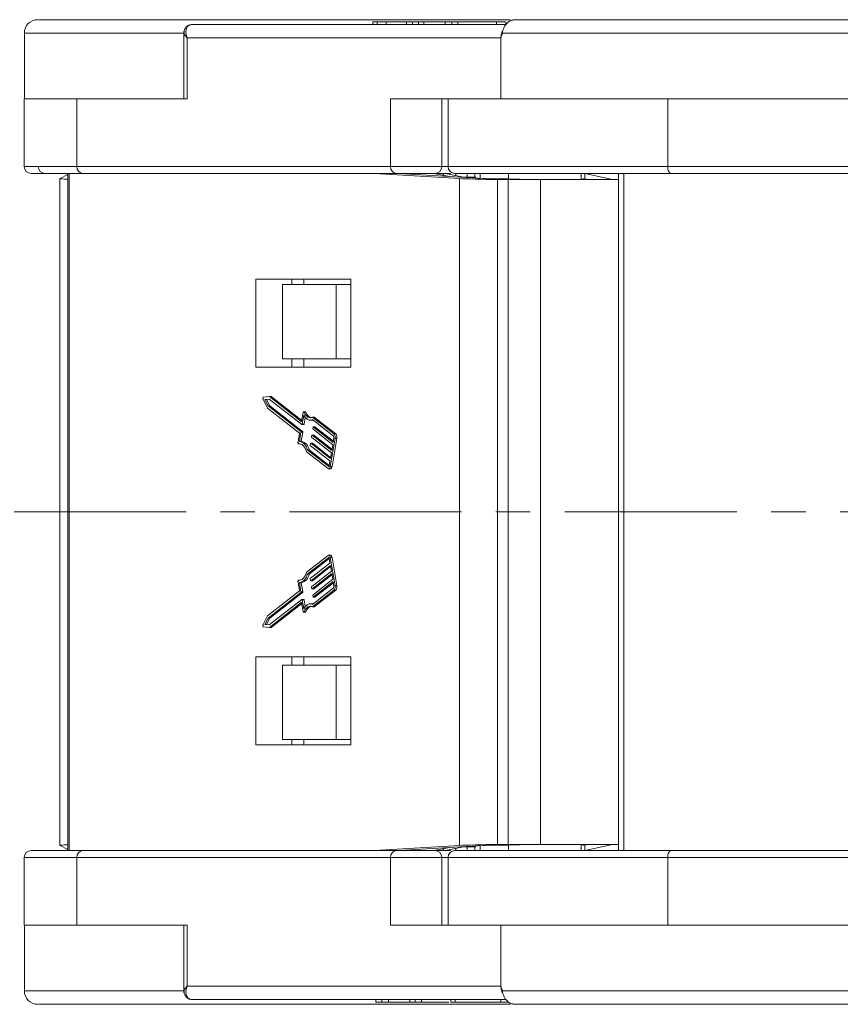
# Model space of a CAD drawing. Header units: millimetres. Extents: x 4016 to 5477, y 50 to 1083.
# Tile 7 of 42: x 4503 to 4564, y 318 to 391. Entities that reach past the tile are written whole.
import ezdxf

# ---------------------------------------------------------------- set-up
doc = ezdxf.new("R2010")
doc.units = ezdxf.units.MM
doc.linetypes.add('CENTERX2', pattern=[20.32, 12.7, -2.54, 2.54, -2.54])

msp = doc.modelspace()

# ---------------------------------------------------------------- linework, layer by layer
at = {"color": 7, "linetype": 'Continuous', "lineweight": 15}
for p, q in [((4516.14, 390.419), (4515.965, 390.362)), ((4539.311, 390.419), (4516.14, 390.419)), ((4529.487, 390.619), (4529.487, 390.419)), ((4529.804, 390.419), (4529.804, 390.619)), ((4530.47, 390.419), (4530.47, 390.619)), ((4531.975, 390.419), (4531.975, 390.619)), ((4532.403, 390.419), (4532.403, 390.619)), ((4532.852, 390.619), (4532.403, 390.619)), ((4532.852, 390.419), (4532.852, 390.619)), ((4533.241, 390.619), (4532.852, 390.619)), ((4533.241, 390.419), (4533.241, 390.619)), ((4534.828, 390.619), (4533.241, 390.619)), ((4534.828, 390.419), (4534.828, 390.619)), ((4535.307, 390.619), (4534.828, 390.619)), ((4535.307, 390.419), (4535.307, 390.619)), ((4535.756, 390.619), (4535.307, 390.619)), ((4535.756, 390.419), (4535.756, 390.619)), ((4538.618, 390.619), (4535.756, 390.619)), ((4538.618, 390.619), (4538.618, 390.419)), ((4539.249, 390.619), (4539.022, 390.619)), ((4539.303, 390.419), (4539.303, 390.619)), ((4539.981, 390.769), (4539.979, 390.769)), ((4539.982, 390.769), (4539.981, 390.769)), ((4503.765, 389.769), (4503.765, 384.919)), ((4515.546, 389.769), (4503.765, 389.769)), ((4515.546, 389.921), (4515.546, 384.919)), ((4539.042, 389.769), (4538.932, 389.419)), ((4565.2, 389.769), (4539.042, 389.769)), ((4515.778, 389.419), (4538.932, 389.419)), ((4515.778, 384.919), (4515.778, 389.419)), ((4538.932, 389.419), (4538.932, 384.919)), ((4503.758, 384.919), (4503.758, 379.919)), ((4504.531, 384.919), (4503.758, 384.919)), ((4507.988, 384.919), (4504.531, 384.919)), ((4507.637, 379.919), (4507.637, 384.919)), ((4507.988, 384.919), (4515.778, 384.919)), ((4530.792, 384.919), (4530.792, 379.919)), ((4538.582, 384.919), (4530.792, 384.919)), ((4534.56, 379.919), (4534.56, 384.919)), ((4535.033, 384.919), (4535.033, 379.919)), ((4544.197, 384.919), (4538.582, 384.919)), ((4551.884, 384.919), (4544.197, 384.919)), ((4551.241, 379.919), (4551.241, 384.919)), ((4551.884, 384.919), (4566.168, 384.919)), ((4507.637, 379.919), (4503.758, 379.919)), ((4530.792, 379.919), (4507.637, 379.919)), ((4534.56, 379.919), (4530.792, 379.919)), ((4535.033, 379.919), (4534.56, 379.919)), ((4551.241, 379.919), (4535.033, 379.919)), ((4593.698, 379.919), (4551.241, 379.919)), ((4506.394, 379.038), (4506.394, 341.919)), ((4506.982, 379.333), (4506.398, 379.042)), ((4506.982, 379.419), (4506.982, 341.919)), ((4507.075, 341.919), (4507.075, 379.419)), ((4508.08, 379.419), (4531.234, 379.419)), ((4529.603, 379.419), (4535.866, 379.042)), ((4531.234, 379.419), (4531.371, 379.419)), ((4531.371, 379.419), (4537.634, 379.042)), ((4531.789, 379.394), (4531.789, 379.419)), ((4533.999, 379.419), (4535.134, 379.192)), ((4534.703, 379.278), (4534.703, 379.419)), ((4534.839, 379.419), (4536.161, 379.137)), ((4535.61, 379.419), (4535.61, 379.254)), ((4535.866, 379.042), (4535.866, 341.919)), ((4536.161, 379.137), (4537.083, 379.137)), ((4536.436, 379.419), (4536.436, 379.137)), ((4537, 379.137), (4537, 379.419)), ((4537.413, 379.419), (4537.413, 379.066)), ((4538.67, 341.919), (4538.67, 378.969)), ((4538.67, 378.969), (4539.471, 378.969)), ((4539.471, 378.969), (4539.471, 341.919)), ((4541.854, 378.969), (4539.471, 378.969)), ((4539.498, 379.005), (4539.498, 379.419)), ((4541.854, 341.919), (4541.854, 378.969)), ((4547.612, 378.969), (4541.854, 378.969)), ((4544.852, 379.419), (4544.852, 378.969)), ((4545.113, 378.969), (4545.113, 379.419)), ((4545.113, 379.409), (4546.719, 379.066)), ((4547.612, 379.419), (4547.612, 341.919)), ((4547.999, 341.919), (4547.999, 379.419)), ((4551.499, 379.419), (4593.956, 379.419)), ((4527.856, 371.619), (4520.85, 371.619)), ((4520.85, 371.619), (4520.85, 365.119)), ((4523.502, 371.619), (4523.502, 371.219)), ((4524.383, 371.219), (4524.383, 371.619)), ((4527.856, 365.119), (4527.856, 371.619)), ((4522.81, 371.219), (4522.81, 365.719)), ((4526.78, 371.219), (4522.81, 371.219)), ((4526.78, 365.719), (4526.78, 371.219)), ((4526.78, 371.219), (4527.856, 371.219)), ((4506.394, 366.919), (4506.394, 329.8)), ((4506.982, 366.919), (4506.982, 329.419)), ((4507.075, 329.419), (4507.075, 366.919)), ((4535.866, 366.919), (4535.866, 329.795)), ((4538.67, 329.869), (4538.67, 366.919)), ((4539.471, 366.919), (4539.471, 329.869)), ((4541.854, 329.869), (4541.854, 366.919)), ((4547.612, 366.919), (4547.612, 329.419)), ((4547.999, 329.419), (4547.999, 366.919)), ((4526.78, 365.719), (4522.81, 365.719)), ((4523.502, 365.719), (4523.502, 365.119)), ((4524.383, 365.719), (4524.383, 365.119)), ((4527.856, 365.719), (4526.78, 365.719)), ((4520.85, 365.119), (4527.856, 365.119)), ((4521.853, 362.944), (4521.409, 362.895)), ((4524.2, 361.109), (4521.853, 362.944)), ((4521.986, 362.944), (4521.853, 362.944)), ((4524.235, 361.184), (4521.986, 362.944)), ((4521.382, 362.738), (4521.707, 362.088)), ((4521.84, 362.76), (4521.514, 362.724)), ((4521.514, 362.724), (4521.752, 362.246)), ((4521.646, 362.724), (4521.514, 362.724)), ((4521.646, 362.724), (4521.856, 362.747)), ((4521.885, 362.246), (4521.646, 362.724)), ((4521.707, 362.088), (4524.074, 360.236)), ((4521.752, 362.246), (4524.163, 360.361)), ((4521.885, 362.246), (4521.752, 362.246)), ((4524.251, 360.875), (4521.84, 362.76)), ((4524.296, 360.361), (4521.885, 362.246)), ((4524.333, 361.756), (4524.227, 361.136)), ((4524.391, 361.564), (4524.278, 360.902)), ((4524.506, 361.816), (4524.373, 361.816)), ((4524.403, 361.788), (4524.536, 361.788)), ((4524.411, 360.902), (4524.496, 361.405)), ((4526.614, 360.191), (4525.027, 361.432)), ((4525.16, 361.432), (4525.027, 361.432)), ((4526.747, 360.191), (4525.16, 361.432)), ((4524.214, 361.109), (4524.2, 361.109)), ((4524.258, 360.872), (4524.391, 360.872)), ((4524.411, 360.902), (4524.278, 360.902)), ((4524.856, 361.199), (4524.988, 361.199)), ((4526.585, 360.02), (4525.023, 361.241)), ((4525.06, 360.582), (4525.074, 360.667)), ((4525.227, 360.697), (4525.094, 360.697)), ((4525.102, 360.694), (4526.552, 359.56)), ((4525.234, 360.694), (4525.102, 360.694)), ((4526.567, 359.652), (4525.234, 360.694)), ((4524.074, 360.236), (4523.961, 359.574)), ((4524.176, 360.302), (4524.063, 359.64)), ((4524.296, 360.361), (4524.163, 360.361)), ((4524.308, 360.302), (4524.176, 360.302)), ((4524.195, 359.64), (4524.308, 360.302)), ((4524.957, 359.982), (4524.972, 360.068)), ((4526.42, 358.789), (4524.97, 359.924)), ((4525.125, 360.098), (4524.992, 360.098)), ((4524.999, 360.095), (4526.45, 358.96)), ((4525.132, 360.095), (4524.999, 360.095)), ((4526.523, 359.389), (4525.072, 360.523)), ((4526.465, 359.052), (4525.132, 360.095)), ((4526.552, 359.56), (4526.61, 359.903)), ((4526.747, 360.191), (4526.614, 360.191)), ((4524.001, 359.451), (4524.127, 359.451)), ((4524.125, 359.451), (4524.005, 359.451)), ((4524.197, 359.64), (4524.065, 359.64)), ((4524.855, 359.382), (4524.87, 359.468)), ((4526.318, 358.189), (4524.868, 359.324)), ((4525.022, 359.498), (4524.89, 359.498)), ((4524.897, 359.495), (4526.347, 358.361)), ((4525.03, 359.495), (4524.897, 359.495)), ((4526.363, 358.452), (4525.03, 359.495)), ((4526.34, 357.784), (4526.69, 359.84)), ((4526.45, 358.96), (4526.523, 359.389)), ((4526.472, 357.784), (4526.823, 359.84)), ((4526.69, 359.84), (4526.823, 359.84)), ((4524.589, 358.862), (4526.176, 357.621)), ((4524.643, 359.014), (4526.205, 357.792)), ((4524.776, 359.014), (4524.643, 359.014)), ((4526.261, 357.853), (4524.776, 359.014)), ((4526.347, 358.361), (4526.42, 358.789)), ((4526.205, 357.792), (4526.234, 357.792)), ((4526.26, 357.847), (4526.318, 358.189)), ((4526.472, 357.784), (4526.34, 357.784)), ((4526.219, 357.604), (4526.352, 357.604)), ((4526.176, 351.216), (4524.589, 349.975)), ((4526.352, 351.233), (4526.219, 351.233)), ((4524.643, 349.823), (4526.205, 351.045)), ((4524.776, 349.823), (4526.261, 350.985)), ((4526.318, 350.648), (4524.868, 349.513)), ((4524.897, 349.342), (4526.347, 350.477)), ((4526.234, 351.045), (4526.205, 351.045)), ((4526.26, 350.99), (4526.318, 350.648)), ((4526.69, 348.997), (4526.34, 351.053)), ((4526.34, 351.053), (4526.472, 351.053)), ((4526.347, 350.477), (4526.42, 350.048)), ((4526.823, 348.997), (4526.472, 351.053)), ((4524.643, 349.823), (4524.776, 349.823)), ((4526.42, 350.048), (4524.97, 348.914)), ((4524.999, 348.742), (4526.45, 349.877)), ((4525.03, 349.342), (4526.363, 350.385)), ((4525.132, 348.742), (4526.465, 349.785)), ((4526.45, 349.877), (4526.523, 349.449)), ((4523.961, 349.264), (4524.074, 348.601)), ((4524.127, 349.386), (4524.001, 349.386)), ((4524.005, 349.386), (4524.125, 349.386)), ((4524.176, 348.535), (4524.063, 349.197)), ((4524.065, 349.197), (4524.197, 349.197)), ((4524.308, 348.535), (4524.195, 349.197)), ((4524.855, 349.455), (4524.87, 349.369)), ((4524.89, 349.339), (4525.022, 349.339)), ((4524.897, 349.342), (4525.03, 349.342)), ((4526.523, 349.449), (4525.072, 348.314)), ((4525.102, 348.143), (4526.552, 349.277)), ((4525.234, 348.143), (4526.567, 349.186)), ((4526.552, 349.277), (4526.61, 348.935)), ((4526.823, 348.997), (4526.69, 348.997)), ((4524.074, 348.601), (4521.707, 346.75)), ((4521.752, 346.591), (4524.163, 348.477)), ((4521.885, 346.591), (4524.296, 348.477)), ((4524.163, 348.477), (4524.296, 348.477)), ((4524.308, 348.535), (4524.176, 348.535)), ((4524.957, 348.855), (4524.972, 348.77)), ((4524.992, 348.74), (4525.125, 348.74)), ((4524.999, 348.742), (4525.132, 348.742)), ((4526.585, 348.818), (4525.023, 347.596)), ((4525.027, 347.405), (4526.614, 348.646)), ((4525.06, 348.256), (4525.074, 348.17)), ((4525.16, 347.405), (4526.747, 348.646)), ((4526.614, 348.646), (4526.747, 348.646)), ((4524.251, 347.963), (4521.84, 346.077)), ((4521.853, 345.893), (4524.2, 347.729)), ((4521.986, 345.893), (4524.235, 347.653)), ((4524.214, 347.729), (4524.2, 347.729)), ((4524.227, 347.702), (4524.333, 347.082)), ((4524.391, 347.965), (4524.258, 347.965)), ((4524.391, 347.273), (4524.278, 347.935)), ((4524.278, 347.935), (4524.411, 347.935)), ((4524.496, 347.432), (4524.411, 347.935)), ((4524.988, 347.638), (4524.856, 347.638)), ((4525.094, 348.14), (4525.227, 348.14)), ((4525.102, 348.143), (4525.234, 348.143)), ((4524.373, 347.022), (4524.506, 347.022)), ((4524.536, 347.049), (4524.403, 347.049)), ((4525.16, 347.405), (4525.027, 347.405)), ((4521.707, 346.75), (4521.382, 346.1)), ((4521.514, 346.113), (4521.752, 346.591)), ((4521.84, 346.077), (4521.514, 346.113)), ((4521.514, 346.113), (4521.646, 346.113)), ((4521.646, 346.113), (4521.885, 346.591)), ((4521.856, 346.09), (4521.646, 346.113)), ((4521.752, 346.591), (4521.885, 346.591)), ((4521.409, 345.942), (4521.853, 345.893)), ((4521.986, 345.893), (4521.853, 345.893)), ((4527.856, 343.719), (4520.85, 343.719)), ((4520.85, 343.719), (4520.85, 337.219)), ((4523.502, 343.119), (4523.502, 343.719)), ((4524.383, 343.719), (4524.383, 343.119)), ((4527.856, 337.219), (4527.856, 343.719)), ((4522.81, 343.119), (4522.81, 337.619)), ((4522.81, 343.119), (4526.78, 343.119)), ((4526.78, 337.619), (4526.78, 343.119)), ((4526.78, 343.119), (4527.856, 343.119)), ((4522.81, 337.619), (4526.78, 337.619)), ((4523.502, 337.219), (4523.502, 337.619)), ((4524.383, 337.219), (4524.383, 337.619)), ((4527.856, 337.619), (4526.78, 337.619)), ((4520.85, 337.219), (4527.856, 337.219)), ((4506.398, 329.795), (4506.982, 329.504)), ((4531.234, 329.419), (4508.08, 329.419)), ((4535.866, 329.795), (4529.603, 329.419)), ((4531.234, 329.419), (4531.371, 329.419)), ((4537.634, 329.795), (4531.371, 329.419)), ((4531.789, 329.419), (4531.789, 329.444)), ((4535.134, 329.645), (4533.999, 329.419)), ((4534.703, 329.419), (4534.703, 329.559)), ((4534.839, 329.419), (4536.161, 329.701)), ((4535.61, 329.583), (4535.61, 329.419)), ((4537.083, 329.701), (4536.161, 329.701)), ((4536.436, 329.701), (4536.436, 329.419)), ((4537, 329.419), (4537, 329.701)), ((4537.413, 329.771), (4537.413, 329.419)), ((4539.471, 329.869), (4538.67, 329.869)), ((4539.471, 329.869), (4541.854, 329.869)), ((4539.498, 329.419), (4539.498, 329.832)), ((4541.854, 329.869), (4547.612, 329.869)), ((4544.852, 329.869), (4544.852, 329.419)), ((4545.113, 329.419), (4545.113, 329.869)), ((4545.113, 329.429), (4546.719, 329.771)), ((4593.956, 329.419), (4551.499, 329.419)), ((4503.758, 328.919), (4503.758, 323.919)), ((4503.758, 328.919), (4507.637, 328.919)), ((4507.637, 323.919), (4507.637, 328.919)), ((4507.637, 328.919), (4530.792, 328.919)), ((4530.792, 328.919), (4530.792, 323.919)), ((4530.792, 328.919), (4534.56, 328.919)), ((4534.56, 323.919), (4534.56, 328.919)), ((4534.56, 328.919), (4535.033, 328.919)), ((4535.033, 328.919), (4535.033, 323.919)), ((4535.033, 328.919), (4551.241, 328.919)), ((4551.241, 323.919), (4551.241, 328.919)), ((4551.241, 328.919), (4593.698, 328.919)), ((4503.758, 323.919), (4504.531, 323.919)), ((4503.765, 323.919), (4503.765, 319.069)), ((4504.531, 323.919), (4507.988, 323.919)), ((4515.778, 323.919), (4507.988, 323.919)), ((4515.546, 323.919), (4515.546, 318.916)), ((4515.778, 319.419), (4515.778, 323.919)), ((4530.792, 323.919), (4538.582, 323.919)), ((4538.582, 323.919), (4544.197, 323.919)), ((4538.932, 323.919), (4538.932, 319.419)), ((4544.197, 323.919), (4551.884, 323.919)), ((4566.168, 323.919), (4551.884, 323.919)), ((4538.932, 319.419), (4515.778, 319.419)), ((4538.932, 319.419), (4539.042, 319.069)), ((4503.765, 319.069), (4515.543, 319.069)), ((4539.042, 319.069), (4565.2, 319.069)), ((4516.14, 318.419), (4539.311, 318.419)), ((4529.708, 318.419), (4529.708, 318.219)), ((4530.157, 318.219), (4529.708, 318.219)), ((4530.157, 318.219), (4530.157, 318.419)), ((4530.636, 318.219), (4530.157, 318.219)), ((4530.636, 318.219), (4530.636, 318.419)), ((4532.223, 318.219), (4530.636, 318.219)), ((4532.223, 318.219), (4532.223, 318.419)), ((4532.612, 318.219), (4532.223, 318.219)), ((4532.612, 318.219), (4532.612, 318.419)), ((4533.062, 318.219), (4532.612, 318.219)), ((4533.062, 318.219), (4533.062, 318.419)), ((4535.087, 318.219), (4533.062, 318.219)), ((4535.228, 318.419), (4535.228, 318.219)), ((4535.248, 318.419), (4535.248, 318.219)), ((4535.547, 318.419), (4535.547, 318.219)), ((4538.931, 318.419), (4538.931, 318.219)), ((4539.979, 318.069), (4539.982, 318.069))]:
    msp.add_line(p, q, dxfattribs=at)
at = {"color": 1, "linetype": 'CENTERX2', "lineweight": 13}
msp.add_line((5328.502, 354.419), (4492.45, 354.419), dxfattribs=at)
at = {"color": 7, "linetype": 'Continuous', "lineweight": 15, "flags": 128}
for points in [[(4516.14, 390.419), (4516.049, 390.409), (4515.97, 390.385)], [(4539.042, 389.769), (4539.029, 389.786), (4539.018, 389.804), (4539.012, 389.821), (4539.01, 389.837), (4539.011, 389.853), (4539.016, 389.867), (4539.025, 389.881), (4539.038, 389.893)], [(4551.241, 379.919), (4551.246, 379.821), (4551.261, 379.727), (4551.284, 379.641), (4551.317, 379.565), (4551.356, 379.503), (4551.4, 379.457), (4551.449, 379.428), (4551.499, 379.419)], [(4521.382, 362.738), (4521.375, 362.758), (4521.37, 362.783), (4521.369, 362.809), (4521.371, 362.835), (4521.377, 362.859), (4521.386, 362.878), (4521.397, 362.89), (4521.409, 362.895)], [(4524.333, 361.756), (4524.338, 361.776), (4524.345, 361.793), (4524.354, 361.806), (4524.364, 361.813), (4524.375, 361.815), (4524.385, 361.812), (4524.395, 361.802), (4524.403, 361.788)], [(4525.023, 361.241), (4524.94, 361.21), (4524.856, 361.199), (4524.772, 361.209), (4524.689, 361.241), (4524.608, 361.293), (4524.531, 361.365), (4524.458, 361.456), (4524.391, 361.564)], [(4525.027, 361.432), (4524.945, 361.395), (4524.86, 361.381), (4524.776, 361.392), (4524.693, 361.427), (4524.612, 361.485), (4524.537, 361.566), (4524.466, 361.667), (4524.403, 361.788)], [(4524.227, 361.136), (4524.225, 361.128), (4524.223, 361.121), (4524.22, 361.115), (4524.216, 361.11), (4524.212, 361.107), (4524.208, 361.106), (4524.204, 361.106), (4524.2, 361.109)], [(4524.278, 360.902), (4524.276, 360.894), (4524.274, 360.887), (4524.27, 360.881), (4524.267, 360.876), (4524.263, 360.873), (4524.259, 360.872), (4524.255, 360.872), (4524.251, 360.875)], [(4524.391, 360.872), (4524.391, 360.872), (4524.396, 360.873), (4524.4, 360.876), (4524.403, 360.881), (4524.406, 360.887), (4524.409, 360.894), (4524.411, 360.902)], [(4524.988, 361.199), (4524.989, 361.199), (4525.066, 361.208)], [(4525.074, 360.667), (4525.076, 360.675), (4525.079, 360.683), (4525.082, 360.688), (4525.085, 360.693), (4525.089, 360.696), (4525.093, 360.697), (4525.097, 360.697), (4525.102, 360.694)], [(4525.234, 360.694), (4525.23, 360.697), (4525.227, 360.697)], [(4524.972, 360.068), (4524.974, 360.076), (4524.976, 360.083), (4524.979, 360.089), (4524.983, 360.093), (4524.987, 360.096), (4524.991, 360.098), (4524.995, 360.097), (4524.999, 360.095)], [(4525.132, 360.095), (4525.128, 360.097), (4525.125, 360.098)], [(4524.005, 359.451), (4523.994, 359.452), (4523.984, 359.459), (4523.974, 359.47), (4523.967, 359.487), (4523.961, 359.506), (4523.958, 359.528), (4523.958, 359.551), (4523.961, 359.574)], [(4524.005, 359.451), (4524.089, 359.457), (4524.173, 359.437), (4524.256, 359.394), (4524.334, 359.328), (4524.408, 359.24), (4524.476, 359.132), (4524.537, 359.005), (4524.589, 358.862)], [(4524.87, 359.468), (4524.871, 359.476), (4524.874, 359.483), (4524.877, 359.489), (4524.881, 359.494), (4524.885, 359.497), (4524.889, 359.498), (4524.893, 359.497), (4524.897, 359.495)], [(4525.03, 359.495), (4525.025, 359.497), (4525.022, 359.498)], [(4526.34, 357.784), (4526.329, 357.736), (4526.314, 357.693), (4526.295, 357.657), (4526.273, 357.63), (4526.25, 357.612), (4526.225, 357.605), (4526.2, 357.608), (4526.176, 357.621)], [(4526.205, 357.792), (4526.213, 357.788), (4526.221, 357.787), (4526.23, 357.789), (4526.237, 357.795), (4526.245, 357.804), (4526.251, 357.816), (4526.256, 357.831), (4526.26, 357.847)], [(4526.352, 357.604), (4526.358, 357.605), (4526.382, 357.612), (4526.406, 357.63), (4526.428, 357.657), (4526.446, 357.693), (4526.461, 357.736), (4526.472, 357.784)], [(4526.176, 351.216), (4526.2, 351.23), (4526.225, 351.233), (4526.25, 351.225), (4526.273, 351.207), (4526.295, 351.18), (4526.314, 351.144), (4526.329, 351.101), (4526.34, 351.053)], [(4526.472, 351.053), (4526.461, 351.101), (4526.446, 351.144), (4526.428, 351.18), (4526.406, 351.207), (4526.382, 351.225), (4526.358, 351.233), (4526.352, 351.233)], [(4526.205, 351.045), (4526.213, 351.049), (4526.221, 351.05), (4526.23, 351.048), (4526.237, 351.042), (4526.245, 351.033), (4526.251, 351.021), (4526.256, 351.007), (4526.26, 350.99)], [(4524.589, 349.975), (4524.537, 349.832), (4524.476, 349.705), (4524.408, 349.597), (4524.334, 349.509), (4524.256, 349.443), (4524.173, 349.4), (4524.089, 349.381), (4524.005, 349.386)], [(4523.961, 349.264), (4523.958, 349.286), (4523.958, 349.309), (4523.961, 349.331), (4523.967, 349.351), (4523.974, 349.367), (4523.984, 349.379), (4523.994, 349.385), (4524.005, 349.386)], [(4524.87, 349.369), (4524.871, 349.361), (4524.874, 349.354), (4524.877, 349.348), (4524.881, 349.344), (4524.885, 349.341), (4524.889, 349.339), (4524.893, 349.34), (4524.897, 349.342)], [(4525.022, 349.339), (4525.025, 349.34), (4525.03, 349.342)], [(4524.972, 348.77), (4524.974, 348.762), (4524.976, 348.754), (4524.979, 348.748), (4524.983, 348.744), (4524.987, 348.741), (4524.991, 348.74), (4524.995, 348.74), (4524.999, 348.742)], [(4525.125, 348.74), (4525.128, 348.74), (4525.132, 348.742)], [(4524.2, 347.729), (4524.204, 347.731), (4524.208, 347.731), (4524.212, 347.73), (4524.216, 347.727), (4524.22, 347.723), (4524.223, 347.717), (4524.225, 347.71), (4524.227, 347.702)], [(4524.278, 347.935), (4524.276, 347.943), (4524.274, 347.951), (4524.27, 347.957), (4524.267, 347.961), (4524.263, 347.964), (4524.259, 347.965), (4524.255, 347.965), (4524.251, 347.963)], [(4524.411, 347.935), (4524.409, 347.943), (4524.406, 347.951), (4524.403, 347.957), (4524.4, 347.961), (4524.396, 347.964), (4524.391, 347.965), (4524.391, 347.965)], [(4525.023, 347.596), (4524.94, 347.628), (4524.856, 347.638), (4524.772, 347.628), (4524.689, 347.596), (4524.608, 347.544), (4524.531, 347.472), (4524.458, 347.382), (4524.391, 347.273)], [(4525.066, 347.629), (4524.989, 347.638), (4524.988, 347.638)], [(4525.074, 348.17), (4525.076, 348.162), (4525.079, 348.155), (4525.082, 348.149), (4525.085, 348.144), (4525.089, 348.141), (4525.093, 348.14), (4525.097, 348.141), (4525.102, 348.143)], [(4525.227, 348.14), (4525.23, 348.141), (4525.234, 348.143)], [(4524.403, 347.049), (4524.395, 347.035), (4524.385, 347.026), (4524.375, 347.022), (4524.364, 347.024), (4524.354, 347.031), (4524.345, 347.044), (4524.338, 347.061), (4524.333, 347.082)], [(4524.403, 347.049), (4524.466, 347.17), (4524.537, 347.271), (4524.612, 347.352), (4524.693, 347.41), (4524.776, 347.445), (4524.86, 347.456), (4524.945, 347.443), (4525.027, 347.405)], [(4521.409, 345.942), (4521.397, 345.947), (4521.386, 345.96), (4521.377, 345.978), (4521.371, 346.002), (4521.369, 346.028), (4521.37, 346.054), (4521.375, 346.079), (4521.382, 346.1)], [(4551.241, 328.919), (4551.246, 329.016), (4551.261, 329.11), (4551.284, 329.196), (4551.317, 329.272), (4551.356, 329.334), (4551.4, 329.381), (4551.449, 329.409), (4551.499, 329.419)], [(4539.038, 318.944), (4539.025, 318.956), (4539.016, 318.97), (4539.011, 318.985), (4539.01, 319), (4539.012, 319.017), (4539.018, 319.034), (4539.029, 319.051), (4539.042, 319.069)]]:
    msp.add_lwpolyline(points, dxfattribs=at)
at = {"color": 7, "linetype": 'Continuous', "lineweight": 15}
for centre, radius, start, end in [((4504.765, 389.769), 1, 90, 180), ((4504.258, 379.919), 0.5, 180, 270), ((4505.297, 379.919), 0.5, 180, 270), ((4508.11, 379.891), 0.474, 176.69981, 266.26706), ((4531.265, 379.891), 0.474, 176.69981, 266.26706), ((4534.06, 379.919), 0.5, 270.00537, 0.00537), ((4535.533, 379.919), 0.5, 180, 270), ((4524.501, 361.779), 0.0364, 13.82178, 82.22665), ((4525.133, 361.979), 0.626, 197.69894, 250.33519), ((4524.11, 360.319), 0.0677, 346.00488, 38.49372), ((4524.243, 360.319), 0.0677, 346.00488, 38.49372), ((4525.023, 359.966), 0.0677, 166.00488, 218.49372), ((4525.125, 360.565), 0.0677, 166.00488, 218.49372), ((4526.479, 359.935), 0.135, 346.00488, 38.49372), ((4526.296, 359.938), 0.406, 346.00488, 38.49372), ((4526.429, 359.938), 0.406, 346.00488, 38.49372), ((4523.887, 358.895), 0.766, 8.96505, 76.72202), ((4524.019, 358.895), 0.766, 8.96505, 76.72202), ((4524.921, 359.366), 0.0677, 166.00488, 218.49372), ((4523.887, 349.942), 0.766, 283.27798, 351.03495), ((4524.019, 349.942), 0.766, 283.27798, 351.03495), ((4524.921, 349.471), 0.0677, 141.50628, 193.99512), ((4526.296, 348.899), 0.406, 321.50628, 13.99512), ((4526.429, 348.899), 0.406, 321.50628, 13.99512), ((4524.11, 348.519), 0.0677, 321.50628, 13.99512), ((4524.243, 348.519), 0.0677, 321.50628, 13.99512), ((4525.023, 348.872), 0.0677, 141.50628, 193.99512), ((4525.125, 348.272), 0.0677, 141.50628, 193.99512), ((4526.479, 348.902), 0.135, 321.50628, 13.99512), ((4524.501, 347.058), 0.0364, 277.77335, 346.17822), ((4525.133, 346.859), 0.626, 109.66481, 162.30106), ((4504.258, 328.919), 0.5, 90, 180), ((4508.11, 328.946), 0.474, 93.73294, 183.30019), ((4531.265, 328.946), 0.474, 93.73294, 183.30019), ((4534.06, 328.919), 0.5, 359.99463, 89.99463), ((4535.533, 328.919), 0.5, 90, 180), ((4504.765, 319.069), 1, 180, 270)]:
    msp.add_arc(centre, radius, start, end, dxfattribs=at)
for centre, major_axis, ratio, start_param, end_param in [((4509.194, 379.042), (2.8, 0.004), 0.028043, 3.085145, 3.801792), ((4538.342, 379.042), (2.8, -0.037), 0.024832, 3.627915, 4.83014), ((4538.342, 379.042), (0.8, -0.011), 0.024832, 3.627915, 4.83014), ((4538.763, 378.948), (2.8, -0.037), 0.024832, 0.75584, 1.688548), ((4545.537, 379.033), (1, -0.147), 0.097303, 4.127895, 4.502914), ((4545.873, 379.066), (1.5, -0.221), 0.097303, 0.60939, 0.986302), ((4509.194, 329.795), (2.8, -0.004), 0.028043, 2.481393, 3.198041), ((4538.342, 329.795), (2.8, 0.037), 0.024832, 1.453045, 2.65527), ((4538.342, 329.795), (0.8, 0.011), 0.024832, 1.453045, 2.65527), ((4538.763, 329.89), (2.8, 0.037), 0.024832, 4.594638, 5.527346), ((4545.537, 329.804), (1, 0.147), 0.097303, 1.780271, 2.155291), ((4545.873, 329.771), (1.5, 0.221), 0.097303, 5.296883, 5.673795)]:
    msp.add_ellipse(centre, major_axis=major_axis, ratio=ratio, start_param=start_param, end_param=end_param, dxfattribs=at)
for points, knots in [([(4539.632, 390.769), (4539.545, 390.769), (4538.156, 390.769), (4535.424, 390.769), (4531.468, 390.769), (4527.518, 390.769), (4523.934, 390.769), (4520.77, 390.769), (4518.024, 390.769), (4515.456, 390.769), (4512.317, 390.769), (4509.69, 390.769), (4507.664, 390.769), (4506.34, 390.769), (4505.351, 390.769), (4504.806, 390.769), (4504.817, 390.769), (4504.821, 390.769)], [0, 0, 0, 0, 0.004943, 0.078701, 0.152468, 0.228485, 0.306603, 0.367646, 0.428678, 0.491, 0.553312, 0.677782, 0.738824, 0.799857, 0.877984, 0.953999, 1, 1, 1, 1]), ([(4529.804, 390.619), (4529.745, 390.619), (4529.566, 390.619), (4529.52, 390.619), (4529.49, 390.619)], [0, 0, 0, 0, 0.3344989, 1, 1, 1, 1]), ([(4530.47, 390.619), (4530.419, 390.619), (4530.317, 390.619), (4530.189, 390.619), (4530.075, 390.619), (4529.977, 390.619), (4529.886, 390.619), (4529.832, 390.619), (4529.804, 390.619)], [0, 0, 0, 0, 0.185429, 0.37219, 0.527708, 0.683877, 0.841678, 1, 1, 1, 1]), ([(4531.975, 390.619), (4531.841, 390.619), (4531.573, 390.619), (4531.079, 390.619), (4530.705, 390.619), (4530.495, 390.619), (4530.47, 390.619)], [0, 0, 0, 0, 0.250896, 0.502166, 0.940512, 1, 1, 1, 1]), ([(4532.361, 390.619), (4532.308, 390.619), (4532.181, 390.619), (4532.05, 390.619), (4531.975, 390.619)], [0, 0, 0, 0, 0.417347, 1, 1, 1, 1]), ([(4538.618, 390.619), (4538.737, 390.619), (4538.938, 390.619), (4539.159, 390.619), (4539.249, 390.619)], [0, 0, 0, 0, 0.5899709, 1, 1, 1, 1]), ([(4539.979, 390.769), (4539.899, 390.761), (4539.754, 390.748), (4539.537, 390.645), (4539.363, 390.499), (4539.228, 390.315), (4539.136, 390.133), (4539.075, 389.946), (4539.053, 389.824), (4539.042, 389.769)], [0, 0, 0, 0, 0.172016, 0.312756, 0.499599, 0.630391, 0.758026, 0.889228, 1, 1, 1, 1]), ([(4601.053, 390.769), (4601.022, 390.769), (4600.959, 390.769), (4600.442, 390.769), (4599.335, 390.769), (4597.571, 390.769), (4595.239, 390.769), (4593.05, 390.769), (4590.366, 390.769), (4587.178, 390.769), (4583.771, 390.769), (4580.139, 390.769), (4576.257, 390.769), (4572.476, 390.769), (4568.915, 390.769), (4565.63, 390.769), (4562.353, 390.769), (4558.045, 390.769), (4553.942, 390.769), (4550.195, 390.769), (4547.352, 390.769), (4544.584, 390.769), (4542.001, 390.769), (4540.648, 390.769), (4539.982, 390.769)], [0, 0, 0, 0, 0.037811, 0.076545, 0.115273, 0.192632, 0.230571, 0.268504, 0.31706, 0.364306, 0.410148, 0.455995, 0.503241, 0.551792, 0.589731, 0.627664, 0.666397, 0.705125, 0.782484, 0.820423, 0.858356, 0.906913, 0.954157, 1, 1, 1, 1]), ([(4515.983, 390.389), (4515.941, 390.376), (4515.859, 390.349), (4515.725, 390.257), (4515.613, 390.115), (4515.553, 389.939), (4515.549, 389.842), (4515.546, 389.797)], [0, 0, 0, 0, 0.157407, 0.308907, 0.580687, 0.808084, 1, 1, 1, 1]), ([(4515.778, 389.419), (4515.666, 389.542), (4515.534, 389.688), (4515.555, 389.776), (4515.558, 389.79)], [0, 0, 0, 0, 0.84626, 1, 1, 1, 1]), ([(4515.965, 390.362), (4515.941, 390.356), (4515.821, 390.325), (4515.71, 390.111), (4515.663, 389.787), (4515.74, 389.542), (4515.778, 389.419)], [0, 0, 0, 0, 0.081234, 0.397844, 0.698647, 1, 1, 1, 1]), ([(4539.01, 389.846), (4539.006, 389.831), (4538.997, 389.801), (4538.985, 389.759), (4538.979, 389.738)], [0, 0, 0, 0, 0.5103789, 1, 1, 1, 1]), ([(4504.259, 379.419), (4504.301, 379.419), (4504.396, 379.419), (4505.106, 379.419), (4506.306, 379.419), (4507.494, 379.419), (4508.08, 379.419)], [0, 0, 0, 0, 0.211424, 0.481829, 0.74487, 1, 1, 1, 1]), ([(4531.234, 379.419), (4531.322, 379.419), (4531.503, 379.419), (4531.931, 379.419), (4532.418, 379.419), (4532.913, 379.419), (4533.371, 379.419), (4533.749, 379.419), (4534.005, 379.419), (4534.042, 379.419), (4534.06, 379.419)], [0, 0, 0, 0, 0.121544, 0.25, 0.378456, 0.5, 0.621544, 0.75, 0.878456, 1, 1, 1, 1]), ([(4534.06, 379.419), (4534.131, 379.419), (4534.261, 379.419), (4534.913, 379.419), (4535.206, 379.419)], [0, 0, 0, 0, 0.550733, 1, 1, 1, 1]), ([(4535.572, 379.419), (4535.562, 379.419), (4535.523, 379.419), (4535.811, 379.419), (4536.443, 379.419), (4537.436, 379.419), (4538.748, 379.419), (4540.359, 379.419), (4542.422, 379.419), (4545.002, 379.419), (4548.091, 379.419), (4550.375, 379.419), (4551.499, 379.419)], [0, 0, 0, 0, 0.0356137, 0.1359503, 0.2363028, 0.3366394, 0.4369919, 0.535238, 0.6334996, 0.7591737, 0.8814253, 1, 1, 1, 1]), ([(4508.08, 329.419), (4507.494, 329.419), (4506.306, 329.419), (4505.106, 329.419), (4504.396, 329.419), (4504.301, 329.419), (4504.259, 329.419)], [0, 0, 0, 0, 0.255124, 0.518159, 0.788603, 1, 1, 1, 1]), ([(4534.06, 329.419), (4534.042, 329.419), (4534.005, 329.419), (4533.749, 329.419), (4533.371, 329.419), (4532.913, 329.419), (4532.418, 329.419), (4531.931, 329.419), (4531.503, 329.419), (4531.322, 329.419), (4531.234, 329.419)], [0, 0, 0, 0, 0.121544, 0.25, 0.378456, 0.5, 0.621544, 0.75, 0.878456, 1, 1, 1, 1]), ([(4535.206, 329.419), (4534.913, 329.419), (4534.261, 329.419), (4534.131, 329.419), (4534.06, 329.419)], [0, 0, 0, 0, 0.449267, 1, 1, 1, 1]), ([(4551.499, 329.419), (4550.375, 329.419), (4548.091, 329.419), (4545.002, 329.419), (4542.422, 329.419), (4540.359, 329.419), (4538.748, 329.419), (4537.436, 329.419), (4536.443, 329.419), (4535.811, 329.419), (4535.523, 329.419), (4535.562, 329.419), (4535.572, 329.419)], [0, 0, 0, 0, 0.118568, 0.240813, 0.3665, 0.464746, 0.563008, 0.663345, 0.763697, 0.864034, 0.964386, 1, 1, 1, 1]), ([(4515.558, 319.047), (4515.555, 319.061), (4515.534, 319.149), (4515.666, 319.295), (4515.778, 319.419)], [0, 0, 0, 0, 0.15374, 1, 1, 1, 1]), ([(4515.778, 319.419), (4515.74, 319.296), (4515.664, 319.051), (4515.707, 318.721), (4515.865, 318.471), (4516.052, 318.435), (4516.14, 318.419)], [0, 0, 0, 0, 0.2511309, 0.5018046, 0.7656407, 1, 1, 1, 1]), ([(4515.546, 319.04), (4515.55, 318.985), (4515.558, 318.865), (4515.64, 318.673), (4515.777, 318.532), (4515.927, 318.453), (4516.013, 318.435), (4516.057, 318.426)], [0, 0, 0, 0, 0.201367, 0.436848, 0.706891, 0.852071, 1, 1, 1, 1]), ([(4538.979, 319.099), (4538.985, 319.079), (4538.997, 319.036), (4539.006, 319.006), (4539.01, 318.991)], [0, 0, 0, 0, 0.4896211, 1, 1, 1, 1]), ([(4539.042, 319.069), (4539.053, 319.012), (4539.076, 318.889), (4539.137, 318.703), (4539.228, 318.521), (4539.363, 318.338), (4539.537, 318.192), (4539.754, 318.089), (4539.899, 318.076), (4539.979, 318.069)], [0, 0, 0, 0, 0.111798, 0.24433, 0.368648, 0.500401, 0.687223, 0.827968, 1, 1, 1, 1]), ([(4504.821, 318.069), (4504.817, 318.069), (4504.806, 318.069), (4505.351, 318.069), (4506.341, 318.069), (4507.664, 318.069), (4509.18, 318.069), (4510.995, 318.069), (4513.798, 318.069), (4517.1, 318.069), (4520.77, 318.069), (4523.934, 318.069), (4527.518, 318.069), (4531.469, 318.069), (4535.425, 318.069), (4538.156, 318.069), (4539.545, 318.069), (4539.632, 318.069)], [0, 0, 0, 0, 0.0460052, 0.1220249, 0.2001432, 0.2611857, 0.3222183, 0.3845402, 0.446852, 0.5713215, 0.632364, 0.6933966, 0.7715237, 0.8475412, 0.9212991, 0.995066, 1, 1, 1, 1]), ([(4535.228, 318.219), (4535.235, 318.219), (4535.249, 318.219), (4535.292, 318.219), (4535.343, 318.219), (4535.402, 318.219), (4535.469, 318.219), (4535.521, 318.219), (4535.547, 318.219)], [0, 0, 0, 0, 0.185429, 0.37219, 0.527708, 0.683877, 0.841678, 1, 1, 1, 1]), ([(4535.547, 318.219), (4535.613, 318.219), (4535.814, 318.219), (4536.291, 318.219), (4537.011, 318.219), (4537.836, 318.219), (4538.473, 318.219), (4538.843, 318.219), (4538.931, 318.219)], [0, 0, 0, 0, 0.101398, 0.306996, 0.506144, 0.685262, 0.924557, 1, 1, 1, 1]), ([(4538.931, 318.219), (4539.05, 318.219), (4539.267, 318.219), (4539.445, 318.219), (4539.526, 318.219)], [0, 0, 0, 0, 0.546912, 1, 1, 1, 1]), ([(4539.982, 318.069), (4540.648, 318.069), (4542.001, 318.069), (4544.584, 318.069), (4547.352, 318.069), (4550.195, 318.069), (4552.999, 318.069), (4555.983, 318.069), (4560.16, 318.069), (4564.525, 318.069), (4568.915, 318.069), (4572.476, 318.069), (4576.257, 318.069), (4580.139, 318.069), (4583.771, 318.069), (4587.178, 318.069), (4590.366, 318.069), (4593.051, 318.069), (4595.239, 318.069), (4596.983, 318.069), (4598.45, 318.069), (4599.99, 318.069), (4600.922, 318.069), (4601.021, 318.069), (4601.053, 318.069)], [0, 0, 0, 0, 0.045846, 0.093093, 0.141644, 0.179583, 0.217516, 0.25625, 0.294977, 0.372336, 0.410275, 0.448208, 0.496765, 0.544011, 0.589852, 0.635699, 0.682945, 0.731496, 0.769435, 0.807368, 0.846102, 0.884829, 0.962189, 1, 1, 1, 1])]:
    msp.add_open_spline(points, degree=3, knots=knots, dxfattribs=at)
for points in [[(4538.932, 389.419), (4538.937, 389.501), (4538.946, 389.667), (4539.008, 389.818), (4539.038, 389.893)], [(4539.038, 318.944), (4539.008, 319.019), (4538.946, 319.17), (4538.937, 319.336), (4538.932, 319.419)]]:
    msp.add_open_spline(points, degree=3, dxfattribs=at)

doc.saveas('drawing.dxf')
